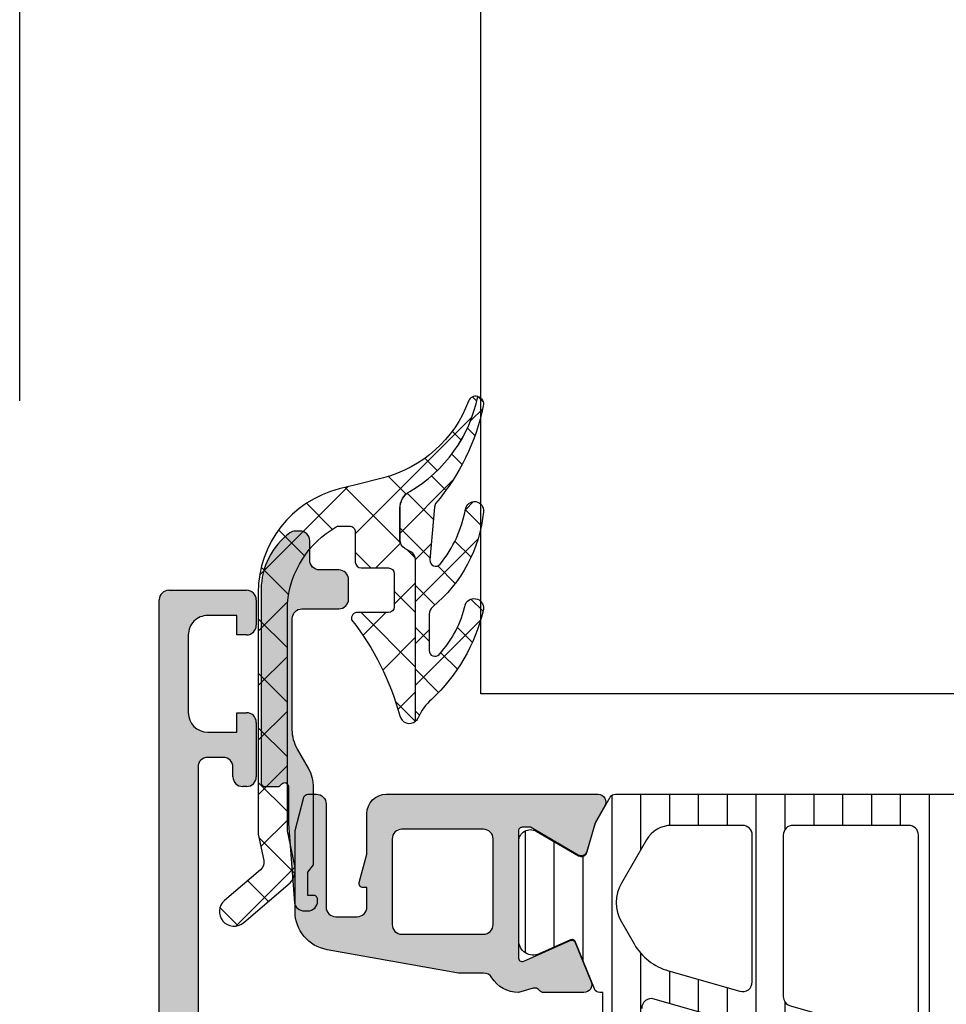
# Model space of a CAD drawing. Header units: millimetres. Extents: x 247761 to 294611, y 172579 to 236863.
# Tile 121 of 256: x 249726 to 249773, y 190115 to 190166. Entities that reach past the tile are written whole.
import ezdxf

# ---------------------------------------------------------------- set-up
doc = ezdxf.new("R2010")
doc.units = ezdxf.units.MM
doc.linetypes.add('ČÁRKOVANÁ', pattern=[19.049999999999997, 12.7, -6.35])
doc.layers.add('FASÁDA DETAILNÍ', color=4, linetype='Continuous')
doc.layers.add('NOVA', color=240, linetype='Continuous')

# ---------------------------------------------------------------- blocks, each defined once
blk = doc.blocks.new('A$C69D17D4D')
at = {"layer": 'FASÁDA DETAILNÍ'}
h = blk.add_hatch(dxfattribs=at)
h.set_pattern_fill('ANSI37', color=256, scale=0.625, angle=90, style=0)
h.set_pattern_definition([(135, (0, 0), (-1.403165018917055, -1.403165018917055), []), (225, (0, 0), (1.403165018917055, -1.403165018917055), [])])
edge = h.paths.add_edge_path()
edge.add_ellipse((-24900.19754156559, 16763.88684667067), major_axis=(-5.039467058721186, 0), ratio=1, start_angle=299.7917844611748, end_angle=355.0355387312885, ccw=False)
edge.add_ellipse((-24902.55234177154, 16767.99993115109), major_axis=(-0.3000000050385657, 0), ratio=1, start_angle=270.00069261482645, end_angle=299.79217298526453, ccw=False)
edge.add_line((-24902.55234539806, 16768.29993115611), (-24902.01806139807, 16768.29993415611))
edge.add_ellipse((-24902.01806016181, 16767.99993439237), major_axis=(-0.2999997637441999, 0), ratio=1, start_angle=179.9999548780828, end_angle=270.0002361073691, ccw=False)
edge.add_line((-24901.71806039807, 16767.99993415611), (-24901.71806039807, 16766.44993715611))
edge.add_ellipse((-24901.41804975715, 16766.44994479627), major_axis=(-0.3000106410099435, 0), ratio=1, start_angle=0.001459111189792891, end_angle=89.99567605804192)
edge.add_line((-24901.41807239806, 16766.14993415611), (-24900.01809039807, 16766.14992315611))
edge.add_ellipse((-24900.01809323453, 16765.84993331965), major_axis=(-0.2999898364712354, 0), ratio=1, start_angle=180.0003507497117, end_angle=269.9994582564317, ccw=False)
edge.add_line((-24899.71810339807, 16765.84993515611), (-24899.71810339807, 16764.14992315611))
edge.add_ellipse((-24900.01811353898, 16764.14993029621), major_axis=(-0.3000101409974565, 0), ratio=1, start_angle=90.00441943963, end_angle=179.9986363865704, ccw=False)
edge.add_line((-24900.01809039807, 16763.84992015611), (-24901.58192139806, 16763.84993115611))
edge.add_ellipse((-24901.6147784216, 16763.54877209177), major_axis=(-0.3029461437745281, 0), ratio=1, start_angle=-96.22645090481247, end_angle=13.48357731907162)
edge.add_ellipse((-24912.9307427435, 16754.84384896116), major_axis=(-14.0007663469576, 0), ratio=1, start_angle=195.3017322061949, end_angle=218.0756200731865, ccw=False)
edge.add_ellipse((-24898.93850496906, 16758.65056253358), major_axis=(-0.5004721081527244, 0), ratio=1, start_angle=12.91760852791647, end_angle=129.8066343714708)
edge.add_line((-24898.61810339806, 16758.26609515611), (-24898.61810339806, 16766.54937415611))
edge.add_ellipse((-24899.11810310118, 16766.54937362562), major_axis=(-0.4999997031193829, 0), ratio=1, start_angle=180.0000607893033, end_angle=240.0000196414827)
edge.add_line((-24898.86810339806, 16766.98238615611), (-24899.16810339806, 16767.15559215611))
edge.add_ellipse((-24898.91810369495, 16767.5886046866), major_axis=(-0.4999997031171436, 0), ratio=1, start_angle=6.0789720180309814e-05, end_angle=60.00001964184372, ccw=False)
edge.add_line((-24899.41810339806, 16767.58860415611), (-24899.41810339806, 16769.21795215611))
edge.add_ellipse((-24898.41810404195, 16769.21795293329), major_axis=(-0.9999993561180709, 0), ratio=1, start_angle=-59.94966113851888, end_angle=4.452882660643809e-05, ccw=False)
edge.add_ellipse((-24902.57443082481, 16776.40233364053), major_axis=(-7.3000234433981, 0), ratio=1, start_angle=120.0503545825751, end_angle=168.7144463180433)
edge.add_ellipse((-24895.51809381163, 16774.58710153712), major_axis=(-0.3999905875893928, 0), ratio=1, start_angle=255.147024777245, end_angle=339.4981705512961)
edge.add_ellipse((-24901.86719193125, 16776.96116848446), major_axis=(-6.378448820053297, 0), ratio=1, start_angle=104.45259778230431, end_angle=159.4981254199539, ccw=False)
edge.add_line((-24900.27526539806, 16770.78456915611), (-24901.68597239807, 16770.42098215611))
edge.add_line((-24901.68597239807, 16770.42098215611), (-24902.54867339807, 16770.21086915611))
edge.add_ellipse((-24901.21810836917, 16764.87424643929), major_axis=(-5.499995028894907, 0), ratio=1, start_angle=-76.0000450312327, end_angle=3.420221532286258e-05)
edge.add_line((-24906.71810339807, 16764.87424315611), (-24906.71810339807, 16752.45621515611))
edge.add_line((-24906.71810339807, 16752.45621515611), (-24906.43048439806, 16751.09315815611))
edge.add_ellipse((-24906.91971072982, 16750.98992554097), major_axis=(-0.4999993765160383, 0), ratio=1, start_angle=130.2837515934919, end_angle=191.9153007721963, ccw=False)
edge.add_line((-24906.59642439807, 16750.60850015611), (-24908.45303239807, 16749.03488915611))
edge.add_ellipse((-24907.96810289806, 16748.46275015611), major_axis=(-0.7499997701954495, 0), ratio=1, start_angle=-49.71629384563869, end_angle=130.2837061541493)
edge.add_line((-24907.48317339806, 16747.89061115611), (-24905.17152939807, 16749.84989715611))
edge.add_ellipse((-24905.81810156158, 16750.61274876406), major_axis=(-0.999999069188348, 0), ratio=1, start_angle=130.2836986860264, end_angle=191.9152478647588)
edge.add_line((-24904.83964839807, 16750.81921315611), (-24905.21810339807, 16752.61275015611))
edge.add_line((-24905.21810339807, 16752.61275015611), (-24905.21810339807, 16764.32295115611))
h = blk.add_hatch(dxfattribs=at)
h.set_pattern_fill('ANSI37', color=256, scale=0.48, angle=90, style=0)
h.set_pattern_definition([(135, (0, 0), (-1.077630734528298, -1.077630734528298), []), (225, (0, 0), (1.077630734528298, -1.077630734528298), [])])
edge = h.paths.add_edge_path()
edge.add_arc((-24897.41710413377, 16763.76104458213), 0.4999992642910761, 129.4073371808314, 179.9999342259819)
edge.add_line((-24897.91710339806, 16763.76104515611), (-24897.91710339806, 16761.89894815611))
edge.add_arc((-24897.61710320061, 16761.89894850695), 0.3000001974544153, 180.0000670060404, 317.3578430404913)
edge.add_arc((-24901.49089816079, 16765.46636322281), 5.566188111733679, 317.3577388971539, 347.8089673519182)
edge.add_arc((-24895.60682187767, 16764.08306927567), 0.4897187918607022, -17.01397229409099, 154.8827571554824, ccw=False)
edge.add_arc((-24903.94657973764, 16766.02896059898), 9.052420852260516, 312.7933211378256, 346.6565612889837, ccw=False)
edge.add_arc((-24895.75869951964, 16757.18478387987), 2.999999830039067, 132.7932868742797, 155.2450969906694)
edge.add_arc((-24898.93750560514, 16758.65056602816), 0.5004751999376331, 309.80643418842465, 335.2448242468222, ccw=False)
edge.add_line((-24898.61710339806, 16758.26609515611), (-24898.61710339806, 16766.54937415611))
edge.add_arc((-24899.11710310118, 16766.54937362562), 0.4999997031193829, 6.078930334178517e-05, 60.00001964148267)
edge.add_line((-24898.86710339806, 16766.98238615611), (-24899.16710339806, 16767.15559215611))
edge.add_arc((-24898.91710369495, 16767.5886046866), 0.4999997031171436, 180.0000607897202, 240.00001964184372, ccw=False)
edge.add_line((-24899.41710339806, 16767.58860415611), (-24899.41710339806, 16769.21795215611))
edge.add_arc((-24898.41710404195, 16769.21795293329), 0.9999993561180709, 120.05033886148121, 180.0000445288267, ccw=False)
edge.add_arc((-24902.5734308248, 16776.40233364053), 7.300023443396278, 300.0503545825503, 348.7144463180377)
edge.add_arc((-24895.51709376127, 16774.58710106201), 0.3999910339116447, -15.001276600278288, 75.14704919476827, ccw=False)
edge.add_arc((-24906.03659782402, 16776.71382153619), 11.13157184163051, 319.413038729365, 348.44234221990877, ccw=False)
edge.add_line((-24897.58306639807, 16769.47160515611), (-24897.64076739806, 16769.27938815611))
edge.add_line((-24897.64076739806, 16769.27938815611), (-24897.87860539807, 16766.56218115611))
edge.add_arc((-24897.57974812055, 16766.53602215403), 0.2999999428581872, 174.9976449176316, 320.9690488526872)
edge.add_arc((-24902.25997422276, 16770.33019419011), 6.324969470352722, 320.9689666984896, 349.5200292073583)
edge.add_arc((-24895.58213839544, 16769.10131685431), 0.4650353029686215, -7.528137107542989, 170.2920262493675, ccw=False)
edge.add_arc((-24902.33847073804, 16769.75081567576), 7.252239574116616, 309.4075108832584, 354.37832838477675, ccw=False)
h = blk.add_hatch(color=256, dxfattribs=at)
edge = h.paths.add_edge_path()
edge.add_line((-24904.16410339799, 16750.49993115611), (-24903.86410339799, 16750.87313615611))
edge.add_line((-24903.86410339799, 16750.87313615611), (-24903.86410339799, 16754.84634115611))
edge.add_ellipse((-24905.86411060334, 16754.84633955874), major_axis=(-2.000007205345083, 0), ratio=1, start_angle=180.0000457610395, end_angle=209.9999336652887)
edge.add_line((-24904.13205239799, 16755.84634115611), (-24904.69615439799, 16756.82339315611))
edge.add_ellipse((-24902.96409619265, 16757.82339475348), major_axis=(-2.000007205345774, 0), ratio=1, start_angle=4.576103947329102e-05, end_angle=29.999933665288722, ccw=False)
edge.add_line((-24904.96410339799, 16757.82339315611), (-24904.96410339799, 16763.54322715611))
edge.add_ellipse((-24904.46410377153, 16763.54322752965), major_axis=(-0.4999996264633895, 0), ratio=1, start_angle=-90.00004280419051, end_angle=4.280419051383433e-05, ccw=False)
edge.add_line((-24904.46410339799, 16764.04322715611), (-24902.56410339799, 16764.04322715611))
edge.add_ellipse((-24902.5638454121, 16764.54296917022), major_axis=(-0.4997420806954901, 0), ratio=1, start_angle=89.97042173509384, end_angle=180.0295782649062)
edge.add_line((-24902.06410339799, 16764.54322715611), (-24902.06410339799, 16765.54322715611))
edge.add_ellipse((-24902.5638454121, 16765.54348514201), major_axis=(-0.4997420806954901, 0), ratio=1, start_angle=179.9704217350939, end_angle=270.0295782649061)
edge.add_line((-24902.56410339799, 16766.04322715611), (-24903.56410339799, 16766.04322715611))
edge.add_ellipse((-24903.56436394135, 16766.54296661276), major_axis=(-0.4997395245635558, 0), ratio=1, start_angle=-0.029871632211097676, end_angle=90.02987163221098, ccw=False)
edge.add_line((-24904.06410339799, 16766.54322715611), (-24904.06410339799, 16767.54322715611))
edge.add_ellipse((-24904.56385152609, 16767.543481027), major_axis=(-0.49974819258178, 0), ratio=1, start_angle=179.9708938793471, end_angle=270.0288769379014)
edge.add_line((-24904.56410339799, 16768.04322915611), (-24904.79713439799, 16768.04322915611))
edge.add_ellipse((-24904.79713487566, 16767.54322994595), major_axis=(-0.4999992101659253, 0), ratio=1, start_angle=269.9999452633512, end_angle=306.2493130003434)
edge.add_ellipse((-24902.96409697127, 16765.0432265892), major_axis=(-3.600006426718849, 0), ratio=1, start_angle=306.249386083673, end_angle=359.9999591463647)
edge.add_line((-24906.56410339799, 16765.04322915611), (-24906.56410339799, 16755.09993115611))
edge.add_ellipse((-24906.36410354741, 16755.0999310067), major_axis=(-0.1999998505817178, 0), ratio=1, start_angle=-4.280335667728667e-05, end_angle=90.00004280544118)
edge.add_line((-24906.36410339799, 16754.89993115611), (-24905.64688239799, 16754.89993115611))
edge.add_line((-24905.64688239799, 16754.89993115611), (-24905.50598339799, 16755.04089215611))
edge.add_ellipse((-24905.36410345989, 16754.89993078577), major_axis=(-0.2000000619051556, 0), ratio=1, start_angle=180.000106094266, end_angle=315.18607561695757, ccw=False)
edge.add_line((-24905.16410339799, 16754.89993115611), (-24905.16410339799, 16753.00036215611))
edge.add_line((-24905.16410339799, 16753.00036215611), (-24904.84978539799, 16748.92171415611))
edge.add_ellipse((-24904.35594075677, 16748.99993166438), major_axis=(-0.5000005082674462, 0), ratio=1, start_angle=9.000022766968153, end_angle=89.99992652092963)
edge.add_line((-24904.35594139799, 16748.49993115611), (-24904.16410339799, 16748.49993115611))
edge.add_ellipse((-24904.16410302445, 16748.99993078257), major_axis=(-0.4999996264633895, 0), ratio=1, start_angle=89.99995719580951, end_angle=180.0000428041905)
edge.add_line((-24903.66410339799, 16748.99993115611), (-24903.66410339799, 16749.09993115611))
edge.add_ellipse((-24903.86410324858, 16749.09993130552), major_axis=(-0.1999998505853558, 0), ratio=1, start_angle=179.9999571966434, end_angle=270.0000428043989)
edge.add_line((-24903.86410339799, 16749.29993115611), (-24904.16410339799, 16749.29993115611))
edge.add_line((-24904.16410339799, 16749.29993115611), (-24904.16410339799, 16750.49993115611))
h = blk.add_hatch(color=256, dxfattribs=at)
edge = h.paths.add_edge_path()
edge.add_arc((-24911.31803591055, 16764.49986385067), 0.5000674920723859, 90.00773245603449, 179.9922675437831, ccw=False)
edge.add_line((-24911.31810339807, 16764.99993133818), (-24907.31810339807, 16764.99993133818))
edge.add_arc((-24907.31817088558, 16764.49986385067), 0.5000674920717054, 360.0077324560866, 449.99226754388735, ccw=False)
edge.add_line((-24906.81810339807, 16764.49993133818), (-24906.81810339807, 16763.19988251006))
edge.add_arc((-24907.31814029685, 16763.19991940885), 0.5000369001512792, 270.0042279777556, 359.99577202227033, ccw=False)
edge.add_line((-24907.31810339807, 16762.69988251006), (-24907.81810339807, 16762.69988251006))
edge.add_line((-24907.81810339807, 16762.69988251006), (-24907.81810339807, 16763.69988251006))
edge.add_line((-24907.81810339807, 16763.69988251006), (-24909.31810339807, 16763.69988251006))
edge.add_arc((-24909.31814037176, 16762.69991948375), 0.9999630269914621, 449.9978814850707, 540.0021185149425)
edge.add_line((-24910.31810339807, 16762.69988251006), (-24910.31810339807, 16758.69988251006))
edge.add_arc((-24909.31802652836, 16758.69995937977), 1.000076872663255, 180.0044039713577, 269.9955960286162)
edge.add_line((-24909.31810339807, 16757.69988251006), (-24907.81810339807, 16757.69988251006))
edge.add_line((-24907.81810339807, 16757.69988251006), (-24907.81810339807, 16758.69988251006))
edge.add_line((-24907.81810339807, 16758.69988251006), (-24907.31810339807, 16758.69988251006))
edge.add_arc((-24907.31804592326, 16758.19993998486), 0.4999425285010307, -0.006586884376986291, 90.0065868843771, ccw=False)
edge.add_line((-24906.81810339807, 16758.19988251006), (-24906.81810339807, 16755.39989471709))
edge.add_arc((-24907.31810339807, 16755.39989471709), 0.5000000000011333, 270.0000000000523, 360.0000000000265, ccw=False)
edge.add_line((-24907.31810339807, 16754.89989471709), (-24907.51810339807, 16754.89989471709))
edge.add_arc((-24907.51810339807, 16755.39989471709), 0.5000000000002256, 179.9999999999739, 269.99999999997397, ccw=False)
edge.add_line((-24908.01810339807, 16755.39989471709), (-24908.01810339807, 16755.89989471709))
edge.add_arc((-24908.51813849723, 16755.89985961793), 0.500035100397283, 360.0040217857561, 449.9959782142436)
edge.add_line((-24908.51810339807, 16756.39989471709), (-24909.31810644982, 16756.39989471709))
edge.add_arc((-24909.31808988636, 16755.89987815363), 0.5000165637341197, 90.00189796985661, 179.9981020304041)
edge.add_line((-24909.81810644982, 16755.89989471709), (-24909.81810644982, 16724.59990082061))
edge.add_line((-24909.81810644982, 16724.59990082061), (-24909.38570981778, 16718.56144319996))
edge.add_arc((-24908.38649013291, 16718.5998992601), 0.9999594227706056, 182.2040028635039, 269.9999999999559)
edge.add_line((-24908.38649013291, 16717.59993983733), (-24901.71803792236, 16717.59993983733))
edge.add_arc((-24901.71803792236, 16718.09993983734), 0.5000000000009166, 270.0000000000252, 359.9999999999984)
edge.add_line((-24901.21803792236, 16718.09993983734), (-24901.21803792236, 16718.99993983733))
edge.add_arc((-24900.71803792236, 16718.99993983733), 0.5000000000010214, 90.00000000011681, 180.0000000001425, ccw=False)
edge.add_line((-24900.71803792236, 16719.49993983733), (-24899.31803639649, 16719.49993983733))
edge.add_arc((-24899.05051580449, 16719.57877628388), 0.278895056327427, 196.4198764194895, 271.1645893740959)
edge.add_line((-24899.04484739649, 16719.29993883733), (-24898.59125339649, 16719.29993883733))
edge.add_arc((-24898.58559273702, 16719.57880693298), 0.2789255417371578, 268.8371299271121, 343.5754054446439)
edge.add_line((-24898.31804939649, 16719.49993983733), (-24896.43803839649, 16719.49993983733))
edge.add_arc((-24896.43803839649, 16719.19993983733), 0.3000000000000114, 360.00000000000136, 450, ccw=False)
edge.add_line((-24896.13803839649, 16719.19993983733), (-24896.13803839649, 16718.21996551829))
edge.add_arc((-24896.43803839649, 16718.21996551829), 0.2999999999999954, 270.0000000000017, 360.00000000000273, ccw=False)
edge.add_line((-24896.43803839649, 16717.91996551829), (-24899.19803639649, 16717.91996551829))
edge.add_arc((-24899.19803639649, 16717.79996551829), 0.1200000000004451, 449.9999999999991, 540)
edge.add_line((-24899.31803639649, 16717.79996551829), (-24899.31803639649, 16713.49993983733))
edge.add_arc((-24898.81803639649, 16713.49993983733), 0.5000000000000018, 179.9999999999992, 269.9999999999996)
edge.add_line((-24898.81803639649, 16712.99993983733), (-24898.11803639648, 16712.99993983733))
edge.add_line((-24898.11803639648, 16712.99993983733), (-24895.72521607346, 16714.38143529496))
edge.add_arc((-24895.65615618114, 16714.26182005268), 0.1381197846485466, -1.0322764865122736e-10, 119.9999999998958, ccw=False)
edge.add_line((-24895.51803639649, 16714.26182005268), (-24895.51803639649, 16710.49993983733))
edge.add_arc((-24893.51803639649, 16710.49993983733), 1.999999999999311, 180.0000000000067, 270.0000000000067)
edge.add_line((-24893.51803639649, 16708.49993983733), (-24892.95004101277, 16708.49993983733))
edge.add_arc((-24892.95004101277, 16707.99993983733), 0.5000000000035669, 415.52092823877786, 449.99999999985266, ccw=False)
edge.add_arc((-24895.49751429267, 16704.290441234), 4.999999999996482, 365.34922800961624, 415.5209282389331, ccw=False)
edge.add_arc((-24890.65616305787, 16704.73805962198), 0.1381197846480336, 240.0000000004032, 367.70243749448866, ccw=False)
edge.add_line((-24890.72522295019, 16704.61844437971), (-24893.11804327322, 16705.99993983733))
edge.add_line((-24893.11804327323, 16705.99993983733), (-24893.81804327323, 16705.99993983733))
edge.add_arc((-24893.81804327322, 16705.49993983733), 0.5, 450, 540)
edge.add_line((-24894.31804327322, 16705.49993983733), (-24894.31804327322, 16701.19991415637))
edge.add_arc((-24894.19804327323, 16701.19991415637), 0.1199999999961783, 180, 269.9999999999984)
edge.add_line((-24894.19804327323, 16701.07991415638), (-24891.43804527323, 16701.07991415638))
edge.add_arc((-24891.43804527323, 16700.77991415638), 0.2999999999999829, 0, 90.00000000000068, ccw=False)
edge.add_line((-24891.13804527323, 16700.77991415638), (-24891.13804527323, 16699.79993983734))
edge.add_arc((-24891.43804527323, 16699.79993983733), 0.300000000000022, 270.00000000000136, 360, ccw=False)
edge.add_line((-24891.43804527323, 16699.49993983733), (-24893.31805627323, 16699.49993983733))
edge.add_arc((-24893.58559961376, 16699.42107274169), 0.2789255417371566, 376.4245945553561, 451.1628700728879)
edge.add_line((-24893.59126027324, 16699.69994083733), (-24894.04485427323, 16699.69994083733))
edge.add_arc((-24894.05052268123, 16699.42110339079), 0.2788950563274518, 448.8354106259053, 523.5801235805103)
edge.add_line((-24894.31804327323, 16699.49993983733), (-24897.31810175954, 16699.49993983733))
edge.add_line((-24897.31810175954, 16699.49993983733), (-24898.0182046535, 16700.20001220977))
edge.add_line((-24898.0182046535, 16700.20001220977), (-24898.0182046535, 16700.80001831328))
edge.add_line((-24898.0182046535, 16700.80001831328), (-24896.41819854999, 16700.80001831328))
edge.add_arc((-24896.41820799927, 16701.30002776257), 0.5000094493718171, 270.0010827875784, 359.9989172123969)
edge.add_line((-24895.91819854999, 16701.30001831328), (-24895.91819854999, 16701.69544639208))
edge.add_arc((-24896.41819854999, 16701.69544639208), 0.5000000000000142, 360.0000000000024, 375.0000000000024)
edge.add_line((-24895.93523563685, 16701.82485591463), (-24896.31944443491, 16703.25874266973))
edge.add_arc((-24897.2853702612, 16702.99992362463), 1.000000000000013, 375.0000000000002, 450.0000000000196)
edge.add_line((-24897.2853702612, 16703.99992362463), (-24903.01819244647, 16703.99992362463))
edge.add_line((-24903.01819244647, 16703.99992362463), (-24903.01819244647, 16700.80001831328))
edge.add_line((-24903.01819244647, 16700.80001831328), (-24902.21820465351, 16700.80001831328))
edge.add_line((-24902.21820465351, 16700.80001831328), (-24902.21820465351, 16700.20001220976))
edge.add_line((-24902.21820465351, 16700.20001220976), (-24903.43063751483, 16699.50003052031))
edge.add_line((-24903.43063751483, 16699.50003052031), (-24904.51819244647, 16699.50003052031))
edge.add_line((-24904.51819244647, 16699.50003052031), (-24904.51819244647, 16714.49993983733))
edge.add_arc((-24905.01819244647, 16714.49993983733), 0.5000000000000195, 359.9999999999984, 450.0000000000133)
edge.add_line((-24905.01819244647, 16714.99993983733), (-24910.81810339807, 16714.99993983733))
edge.add_arc((-24910.81810339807, 16715.99993983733), 1, 180, 270.00000000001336, ccw=False)
edge.add_line((-24911.81810339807, 16715.99993983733), (-24911.81810339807, 16764.49993133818))
edge = h.paths.add_edge_path(flags=16)
edge.add_line((-24902.21820465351, 16705.59992362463), (-24897.8182046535, 16705.59992362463))
edge.add_arc((-24897.81820465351, 16706.09992362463), 0.5000000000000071, 270.0000000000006, 359.9999999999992)
edge.add_line((-24897.31820465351, 16706.09992362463), (-24897.31820465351, 16710.49992362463))
edge.add_arc((-24897.8182046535, 16710.49992362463), 0.4999999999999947, 359.9999999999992, 450.0000000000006)
edge.add_line((-24897.8182046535, 16710.99992362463), (-24902.21820465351, 16710.99992362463))
edge.add_arc((-24902.21820465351, 16710.49992362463), 0.5, 450, 540)
edge.add_line((-24902.71820465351, 16710.49992362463), (-24902.71820465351, 16706.09992362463))
edge.add_arc((-24902.21820465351, 16706.09992362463), 0.4999999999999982, 180, 270.0000000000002)
h = blk.add_hatch(color=256, dxfattribs=at)
edge = h.paths.add_edge_path(flags=16)
edge.add_line((-24899.32188839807, 16747.30007515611), (-24895.12213839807, 16747.30007515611))
edge.add_ellipse((-24895.12213802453, 16747.80007478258), major_axis=(-0.4999996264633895, 0), ratio=1, start_angle=89.99995719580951, end_angle=180.0000428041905)
edge.add_line((-24894.62213839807, 16747.80007515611), (-24894.62213839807, 16752.20009915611))
edge.add_ellipse((-24895.12213802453, 16752.20009952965), major_axis=(-0.4999996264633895, 0), ratio=1, start_angle=179.9999571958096, end_angle=270.0000428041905)
edge.add_line((-24895.12213839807, 16752.70009915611), (-24899.32188739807, 16752.70009915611))
edge.add_ellipse((-24899.32188691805, 16752.20009867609), major_axis=(-0.5000004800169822, 0), ratio=1, start_angle=270.0000550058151, end_angle=359.9999449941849)
edge.add_line((-24899.82188739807, 16752.20009915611), (-24899.82188839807, 16747.80007515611))
edge.add_ellipse((-24899.3218887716, 16747.80007478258), major_axis=(-0.4999996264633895, 0), ratio=1, start_angle=-4.280419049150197e-05, end_angle=90.00004280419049)
edge = h.paths.add_edge_path()
edge.add_line((-24896.40848439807, 16745.30169415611), (-24903.17148439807, 16746.50145415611))
edge.add_arc((-24902.82214002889, 16748.47070578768), 1.999998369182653, 179.9999607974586, 259.9404098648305, ccw=False)
edge.add_line((-24904.82213839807, 16748.47070715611), (-24904.82213839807, 16752.63568015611))
edge.add_line((-24904.82213839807, 16752.63568015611), (-24904.36185739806, 16754.35346915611))
edge.add_arc((-24904.16867234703, 16754.30170523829), 0.1999999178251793, 90.00001461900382, 164.9999614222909, ccw=False)
edge.add_line((-24904.16867239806, 16754.50170515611), (-24903.72213839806, 16754.50170515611))
edge.add_arc((-24903.72213802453, 16754.00170552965), 0.4999996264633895, -4.280419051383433e-05, 90.00004280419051, ccw=False)
edge.add_line((-24903.22213839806, 16754.00170515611), (-24903.22213839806, 16748.70170515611))
edge.add_arc((-24902.7221387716, 16748.70170478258), 0.4999996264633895, 179.9999571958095, 270.0000428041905)
edge.add_line((-24902.72213839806, 16748.20170515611), (-24901.62188839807, 16748.20170515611))
edge.add_arc((-24901.62188887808, 16748.70170563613), 0.5000004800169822, 270.0000550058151, 359.9999449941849)
edge.add_line((-24901.12188839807, 16748.70170515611), (-24901.12188839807, 16749.70170515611))
edge.add_line((-24901.12188839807, 16749.70170515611), (-24901.32188839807, 16749.70170515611))
edge.add_arc((-24901.32188810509, 16749.90170529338), 0.2000001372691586, 164.9999946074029, 269.99991606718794, ccw=False)
edge.add_line((-24901.51507339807, 16749.95346915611), (-24901.12188739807, 16751.42085715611))
edge.add_line((-24901.12188739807, 16751.42085715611), (-24901.12188739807, 16753.50170515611))
edge.add_arc((-24900.12188643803, 16753.50170419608), 1.000000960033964, 90.00005500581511, 179.9999449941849, ccw=False)
edge.add_line((-24900.12188739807, 16754.50170515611), (-24889.22238539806, 16754.50170515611))
edge.add_arc((-24889.22238514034, 16754.10170482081), 0.400000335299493, -29.999916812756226, 90.00003691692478, ccw=False)
edge.add_line((-24888.87597439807, 16753.90170515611), (-24889.37414039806, 16753.03885715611))
edge.add_line((-24889.37414039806, 16753.03885715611), (-24889.80201039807, 16751.54669615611))
edge.add_arc((-24890.0903891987, 16751.62938753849), 0.3000003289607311, 239.8207587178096, 343.9999831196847, ccw=False)
edge.add_line((-24890.24120139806, 16751.37005015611), (-24892.70681239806, 16752.80178515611))
edge.add_line((-24892.70681239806, 16752.80178515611), (-24893.12723139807, 16752.80178515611))
edge.add_arc((-24893.13072390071, 16752.61021687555), 0.1916001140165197, 88.95554997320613, 182.5222218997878)
edge.add_line((-24893.32213839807, 16752.60178515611), (-24893.32213839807, 16746.11234615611))
edge.add_arc((-24893.12297186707, 16746.09410840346), 0.1999998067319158, 174.7679954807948, 294.1409481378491)
edge.add_line((-24893.04117539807, 16745.91160015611), (-24890.65749039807, 16746.97992115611))
edge.add_arc((-24890.57569364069, 16746.79741255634), 0.2000002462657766, 21.973797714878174, 114.14098223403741, ccw=False)
edge.add_line((-24890.39022239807, 16746.87224915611), (-24889.57386239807, 16744.84902115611))
edge.add_arc((-24889.94480427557, 16744.69934805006), 0.3999998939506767, -90.00001754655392, 21.97381787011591, ccw=False)
edge.add_line((-24889.94480439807, 16744.29934815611), (-24892.00895139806, 16744.29934715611))
edge.add_arc((-24892.00895226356, 16744.59934679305), 0.2999996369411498, 217.9049134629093, 270.00016529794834, ccw=False)
edge.add_arc((-24892.4823718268, 16744.23073624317), 0.300000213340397, 37.90465250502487, 105.9998620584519)
edge.add_line((-24892.56506239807, 16744.51911515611), (-24893.32295139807, 16744.30179315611))
edge.add_arc((-24893.32295183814, 16745.90179220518), 1.599999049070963, 211.5923944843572, 270.0000157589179, ccw=False)
edge.add_arc((-24895.11172388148, 16744.80166018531), 0.4999999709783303, 31.59233596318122, 89.99845491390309)
edge.add_line((-24895.11171039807, 16745.30166015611), (-24896.40848439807, 16745.30169415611))
h = blk.add_hatch(dxfattribs=at)
h.set_pattern_fill('ANSI31', color=256, scale=0.468, angle=45, style=0)
h.set_pattern_definition([(90, (0, 0), (-1.4859, 3.33066907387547e-16), [])])
edge = h.paths.add_edge_path(flags=16)
edge.add_line((-24886.72962539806, 16752.15183115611), (-24888.01298739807, 16749.92912115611))
edge.add_ellipse((-24886.28126243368, 16748.92924877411), major_axis=(-1.999654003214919, 0), ratio=1, start_angle=-30.00150144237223, end_angle=29.99995422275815)
edge.add_line((-24888.01301439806, 16747.92942315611), (-24887.36088639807, 16746.79990515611))
edge.add_ellipse((-24884.76280619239, 16748.29990828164), major_axis=(-3.000005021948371, 0), ratio=1, start_angle=30.00001355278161, end_angle=73.99994528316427)
edge.add_line((-24885.58972239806, 16745.41611915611), (-24881.91870039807, 16744.36347115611))
edge.add_ellipse((-24881.78088160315, 16744.84410218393), major_axis=(-0.5000002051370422, 0), ratio=1, start_angle=73.99999279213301, end_angle=180.000798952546)
edge.add_line((-24881.28088139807, 16744.84410915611), (-24881.28099139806, 16752.40186215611))
edge.add_ellipse((-24881.78099123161, 16752.40185232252), major_axis=(-0.4999998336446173, 0), ratio=1, start_angle=180.0011268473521, end_angle=270.0008212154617)
edge.add_line((-24881.78099839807, 16752.90185215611), (-24885.43064739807, 16752.90179615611))
edge.add_ellipse((-24885.43060793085, 16751.40179690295), major_axis=(-1.499999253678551, 0), ratio=1, start_angle=270.0015075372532, end_angle=329.9984727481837)
edge = h.paths.add_edge_path(flags=16)
edge.add_line((-24879.68098939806, 16752.40188015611), (-24879.68086239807, 16744.09855015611))
edge.add_ellipse((-24879.18086211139, 16744.09855841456), major_axis=(-0.5000002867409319, 0), ratio=1, start_angle=0.000946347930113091, end_angle=74.00005606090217)
edge.add_line((-24879.31868039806, 16743.61792715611), (-24873.36591839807, 16741.91100015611))
edge.add_ellipse((-24873.2280993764, 16742.39163088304), major_axis=(-0.4999999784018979, 0), ratio=1, start_angle=73.99995831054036, end_angle=180.0009480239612)
edge.add_line((-24872.72809939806, 16742.39163915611), (-24872.72826939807, 16752.40199315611))
edge.add_ellipse((-24873.22826958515, 16752.40198096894), major_axis=(-0.5000001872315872, 0), ratio=1, start_angle=180.0013965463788, end_angle=270.0008952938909)
edge.add_line((-24873.22827739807, 16752.90198115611), (-24879.18099739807, 16752.90189115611))
edge.add_ellipse((-24879.18098912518, 16752.40189088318), major_axis=(-0.5000002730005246, 0), ratio=1, start_angle=-89.99905199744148, end_angle=0.001229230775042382)
edge = h.paths.add_edge_path(flags=16)
edge.add_line((-24865.36396539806, 16741.85284415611), (-24863.53007639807, 16745.02923415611))
edge.add_ellipse((-24866.12815614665, 16746.52923401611), major_axis=(-3.000002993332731, 0), ratio=1, start_angle=150.000036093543, end_angle=210.0014917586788)
edge.add_line((-24863.53011639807, 16748.02930315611), (-24865.91061139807, 16752.15218615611))
edge.add_ellipse((-24867.20962967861, 16751.40215049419), major_axis=(-1.500000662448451, 0), ratio=1, start_angle=210.001558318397, end_angle=270.0015171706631)
edge.add_line((-24867.20966939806, 16752.90215115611), (-24870.62828339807, 16752.90206015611))
edge.add_ellipse((-24870.62826991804, 16752.40206067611), major_axis=(-0.4999994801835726, 0), ratio=1, start_angle=-89.99845530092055, end_angle=0.001434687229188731)
edge.add_line((-24871.12826939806, 16752.40204815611), (-24871.12808839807, 16742.10273315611))
edge.add_ellipse((-24870.12808805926, 16742.10275149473), major_axis=(-1.000000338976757, 0), ratio=1, start_angle=0.001050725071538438, end_angle=90.0015275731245)
edge.add_line((-24870.12806139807, 16741.10275115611), (-24866.66296339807, 16741.10284415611))
edge.add_ellipse((-24866.66300358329, 16742.60284429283), major_axis=(-1.500000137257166, 0), ratio=1, start_angle=90.00153496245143, end_angle=149.9999969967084)
edge = h.paths.add_edge_path()
edge.add_line((-24863.51615939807, 16739.50297615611), (-24870.06922239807, 16739.50275415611))
edge.add_arc((-24870.06938925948, 16744.50275185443), 4.999997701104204, 253.999976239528, 270.00191209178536, ccw=False)
edge.add_line((-24871.44757739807, 16739.69644615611), (-24886.33399539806, 16743.96505715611))
edge.add_arc((-24886.47181391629, 16743.48442680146), 0.4999994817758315, 74.00000200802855, 180.0000739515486)
edge.add_line((-24886.97181339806, 16743.48442615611), (-24886.97181339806, 16739.60105215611))
edge.add_arc((-24887.97181339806, 16739.60103215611), 1.0000000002, -179.9988540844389, 0.0011459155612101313, ccw=False)
edge.add_line((-24888.97181339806, 16739.60101215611), (-24888.97200139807, 16744.29934815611))
edge.add_line((-24888.97200139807, 16744.29934815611), (-24889.12805339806, 16744.29934815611))
edge.add_arc((-24889.128053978, 16744.59934814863), 0.2999999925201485, 201.9738458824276, 270.0001107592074, ccw=False)
edge.add_line((-24889.40626039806, 16744.48709315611), (-24890.37944739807, 16746.89899515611))
edge.add_arc((-24890.56491864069, 16746.82415855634), 0.2000002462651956, 21.97379771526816, 114.1409822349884)
edge.add_line((-24890.64671539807, 16747.00666715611), (-24892.24540039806, 16746.29016715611))
edge.add_arc((-24892.55213866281, 16746.97457291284), 0.7499997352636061, 179.999981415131, 294.1410584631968, ccw=False)
edge.add_line((-24893.30213839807, 16746.97457315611), (-24893.30213839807, 16752.08212215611))
edge.add_arc((-24892.70213856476, 16752.08212202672), 0.5999998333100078, 59.85707513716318, 179.9999876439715, ccw=False)
edge.add_line((-24892.40084339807, 16752.60098715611), (-24890.22888639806, 16751.33977115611))
edge.add_arc((-24890.07823812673, 16751.59920380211), 0.3000003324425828, 239.8569693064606, 343.9999309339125)
edge.add_line((-24889.78985939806, 16751.51651215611), (-24889.35559239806, 16753.03098415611))
edge.add_line((-24889.35559239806, 16753.03098415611), (-24888.59304439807, 16754.35175615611))
edge.add_arc((-24888.33323725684, 16754.20175541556), 0.2999999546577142, 87.53669521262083, 149.9998316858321, ccw=False)
edge.add_line((-24888.32034339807, 16754.50147815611), (-24864.33068939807, 16754.50147815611))
edge.add_arc((-24864.31073472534, 16754.20214243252), 0.3000001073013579, 30.000147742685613, 93.81387623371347, ccw=False)
edge.add_line((-24864.05092739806, 16754.35214315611), (-24863.28835939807, 16753.03133715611))
edge.add_line((-24863.28835939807, 16753.03133715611), (-24862.85409239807, 16751.51686615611))
edge.add_arc((-24862.56571327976, 16751.59955730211), 0.3000005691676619, 195.9999567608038, 300.1429183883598)
edge.add_line((-24862.41506539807, 16751.34012415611), (-24860.24310939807, 16752.60134015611))
edge.add_arc((-24859.94181373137, 16752.08247473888), 0.6000003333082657, 3.984309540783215e-05, 120.1429523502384, ccw=False)
edge.add_line((-24859.34181339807, 16752.08247515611), (-24859.34181339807, 16742.17887515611))
edge.add_arc((-24860.09181345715, 16742.17887441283), 0.75000005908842, -114.14102026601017, 5.6782335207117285e-05, ccw=False)
edge.add_line((-24860.39855139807, 16741.49446815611), (-24861.99723639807, 16742.21096815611))
edge.add_arc((-24862.07903315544, 16742.02845955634), 0.2000002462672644, 65.85901776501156, 158.0262022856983)
edge.add_line((-24862.26450439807, 16742.10329615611), (-24863.23796339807, 16739.69072115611))
edge.add_arc((-24863.51616925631, 16739.80297531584), 0.2999991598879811, 270.0018827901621, 338.0262614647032, ccw=False)
for p, q in [((-24911.31810339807, 16764.99993133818), (-24907.31810339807, 16764.99993133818)), ((-24911.81810339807, 16715.99993983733), (-24911.81810339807, 16764.49993133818)), ((-24906.81810339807, 16764.49993133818), (-24906.81810339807, 16763.19988251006)), ((-24907.81810339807, 16763.69988251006), (-24909.31810339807, 16763.69988251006)), ((-24907.81810339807, 16762.69988251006), (-24907.81810339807, 16763.69988251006)), ((-24910.31810339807, 16762.69988251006), (-24910.31810339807, 16758.69988251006)), ((-24907.31810339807, 16762.69988251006), (-24907.81810339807, 16762.69988251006)), ((-24907.81810339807, 16757.69988251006), (-24907.81810339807, 16758.69988251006)), ((-24907.81810339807, 16758.69988251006), (-24907.31810339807, 16758.69988251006)), ((-24906.81810339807, 16758.19988251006), (-24906.81810339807, 16755.39989471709)), ((-24909.31810339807, 16757.69988251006), (-24907.81810339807, 16757.69988251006)), ((-24908.51810339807, 16756.39989471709), (-24909.31810644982, 16756.39989471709)), ((-24909.81810644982, 16755.89989471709), (-24909.81810644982, 16724.59990082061)), ((-24908.01810339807, 16755.39989471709), (-24908.01810339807, 16755.89989471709)), ((-24907.31810339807, 16754.89989471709), (-24907.51810339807, 16754.89989471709))]:
    blk.add_line(p, q, dxfattribs=at)
at = {"layer": 'FASÁDA DETAILNÍ', "linetype": 'ČÁRKOVANÁ', "ltscale": 5}
blk.add_lwpolyline([(1650.999978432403, 1249.00002156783), (-24919.00002156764, 1249.000021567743), (-24919.00002156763, 24919.00002156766), (1650.999978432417, 24919.00002156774)], close=True, dxfattribs=at)
at = {"layer": 'FASÁDA DETAILNÍ'}
blk.add_lwpolyline([(-24895.25401524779, 16840.64530968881), (-24895.25401524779, 17228.33608654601), (-24851.25401524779, 17228.33608654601), (-24851.25401524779, 16840.64530968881), (-24851.25401524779, 16759.67443086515), (-24895.25401524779, 16759.67443086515)], close=True, dxfattribs=at)
at = {"layer": 'FASÁDA DETAILNÍ', "extrusion": (0, 0, -1)}
for points in [[(24905.21810339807, 16764.32295115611, 0.245826), (24902.70139839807, 16768.26028115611, 0.130727), (24902.55234539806, 16768.29993115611), (24902.01806139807, 16768.29993415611), (24902.01806139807, 16768.29993415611, 0.414215), (24901.71806039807, 16767.99993415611), (24901.71806039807, 16766.44993715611), (24901.71806039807, 16766.44993715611, -0.414184), (24901.41807239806, 16766.14993415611), (24900.01809039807, 16766.14992315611), (24900.01809039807, 16766.14992315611, 0.414209), (24899.71810339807, 16765.84993515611), (24899.71810339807, 16764.14992315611), (24899.71810339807, 16764.14992315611, 0.414184), (24900.01809039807, 16763.84992015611), (24901.58192139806, 16763.84993115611), (24901.58192139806, 16763.84993115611, -0.51896), (24901.90937439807, 16763.47813515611, 0.0996982), (24899.42631139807, 16758.53868215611, -0.559391), (24898.61810339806, 16758.26609515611), (24898.61810339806, 16766.54937415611), (24898.61810339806, 16766.54937415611, -0.267949), (24898.86810339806, 16766.98238615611), (24899.16810339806, 16767.15559215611), (24899.16810339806, 16767.15559215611, 0.267949), (24899.41810339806, 16767.58860415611), (24899.41810339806, 16769.21795215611), (24899.41810339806, 16769.21795215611, 0.267714), (24898.91886439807, 16770.08353815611, -0.215587), (24895.41556039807, 16774.97372715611, -0.385623), (24895.89274939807, 16774.72719315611, 0.244909), (24900.27526539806, 16770.78456915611), (24901.68597239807, 16770.42098215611), (24902.54867339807, 16770.21086915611), (24902.54867339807, 16770.21086915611, -0.344328), (24906.71810339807, 16764.87424315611), (24906.71810339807, 16752.45621515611), (24906.43048439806, 16751.09315815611), (24906.43048439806, 16751.09315815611, 0.275594), (24906.59642439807, 16750.60850015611), (24908.45303239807, 16749.03488915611), (24908.45303239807, 16749.03488915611, -1), (24907.48317339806, 16747.89061115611), (24905.17152939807, 16749.84989715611), (24905.17152939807, 16749.84989715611, -0.275594), (24904.83964839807, 16750.81921315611), (24905.21810339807, 16752.61275015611), (24905.21810339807, 16764.32295115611)], [(24904.16410339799, 16750.49993115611), (24903.86410339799, 16750.87313615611), (24903.86410339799, 16754.84634115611), (24903.86410339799, 16754.84634115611, -0.131652), (24904.13205239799, 16755.84634115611), (24904.69615439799, 16756.82339315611), (24904.69615439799, 16756.82339315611, 0.131652), (24904.96410339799, 16757.82339315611), (24904.96410339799, 16763.54322715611), (24904.96410339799, 16763.54322715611, 0.414214), (24904.46410339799, 16764.04322715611), (24902.56410339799, 16764.04322715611), (24902.56410339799, 16764.04322715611, -0.414516), (24902.06410339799, 16764.54322715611), (24902.06410339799, 16765.54322715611), (24902.06410339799, 16765.54322715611, -0.414516), (24902.56410339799, 16766.04322715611), (24903.56410339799, 16766.04322715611), (24903.56410339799, 16766.04322715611, 0.414519), (24904.06410339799, 16766.54322715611), (24904.06410339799, 16767.54322715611), (24904.06410339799, 16767.54322715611, -0.41451), (24904.56410339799, 16768.04322915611), (24904.79713439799, 16768.04322915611), (24904.79713439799, 16768.04322915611, -0.1595), (24905.09278439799, 16767.94645515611, -0.238928), (24906.56410339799, 16765.04322915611), (24906.56410339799, 16755.09993115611), (24906.56410339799, 16755.09993115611, -0.414214), (24906.36410339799, 16754.89993115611), (24905.64688239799, 16754.89993115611), (24905.50598339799, 16755.04089215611), (24905.50598339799, 16755.04089215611, 0.669353), (24905.16410339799, 16754.89993115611), (24905.16410339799, 16753.00036215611), (24904.84978539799, 16748.92171415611), (24904.84978539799, 16748.92171415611, -0.368919), (24904.35594139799, 16748.49993115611), (24904.16410339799, 16748.49993115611), (24904.16410339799, 16748.49993115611, -0.414214), (24903.66410339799, 16748.99993115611), (24903.66410339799, 16749.09993115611), (24903.66410339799, 16749.09993115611, -0.414214), (24903.86410339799, 16749.29993115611), (24904.16410339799, 16749.29993115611), (24904.16410339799, 16750.49993115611)], [(24886.72962539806, 16752.15183115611), (24888.01298739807, 16749.92912115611), (24888.01298739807, 16749.92912115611, -0.267956), (24888.01301439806, 16747.92942315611), (24887.36088639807, 16746.79990515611), (24887.36088639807, 16746.79990515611, -0.19438), (24885.58972239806, 16745.41611915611), (24881.91870039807, 16744.36347115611), (24881.91870039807, 16744.36347115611, -0.498586), (24881.28088139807, 16744.84410915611), (24881.28099139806, 16752.40186215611), (24881.28099139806, 16752.40186215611, -0.414212), (24881.78099839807, 16752.90185215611), (24885.43064739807, 16752.90179615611), (24885.43064739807, 16752.90179615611, -0.267935), (24886.72962539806, 16752.15183115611)], [(24879.68098939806, 16752.40188015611), (24879.68086239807, 16744.09855015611), (24879.68086239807, 16744.09855015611, -0.334591), (24879.31868039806, 16743.61792715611), (24873.36591839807, 16741.91100015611), (24873.36591839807, 16741.91100015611, -0.498587), (24872.72809939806, 16742.39163915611), (24872.72826939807, 16752.40199315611), (24872.72826939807, 16752.40199315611, -0.414211), (24873.22827739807, 16752.90198115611), (24879.18099739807, 16752.90189115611), (24879.18099739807, 16752.90189115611, -0.414215), (24879.68098939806, 16752.40188015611)], [(24899.32188839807, 16747.30007515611), (24895.12213839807, 16747.30007515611), (24895.12213839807, 16747.30007515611, -0.414214), (24894.62213839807, 16747.80007515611), (24894.62213839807, 16752.20009915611), (24894.62213839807, 16752.20009915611, -0.414214), (24895.12213839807, 16752.70009915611), (24899.32188739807, 16752.70009915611), (24899.32188739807, 16752.70009915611, -0.414213), (24899.82188739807, 16752.20009915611), (24899.82188839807, 16747.80007515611), (24899.82188839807, 16747.80007515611, -0.414214), (24899.32188839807, 16747.30007515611)]]:
    blk.add_lwpolyline(points, format="xyb", close=True, dxfattribs=at)
at = {"layer": 'FASÁDA DETAILNÍ'}
for points in [[(-24897.73451839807, 16764.14737015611, 0.224409), (-24897.91710339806, 16763.76104515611), (-24897.91710339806, 16761.89894815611), (-24897.91710339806, 16761.89894815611, 0.683163), (-24897.39642339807, 16761.69572315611, 0.133656), (-24896.05023339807, 16764.29094115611, -0.931673), (-24895.13853639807, 16763.93977515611, -0.148841), (-24897.79676539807, 16759.38621215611, 0.0982791), (-24898.48302139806, 16758.44099615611, -0.111454), (-24898.61710339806, 16758.26609515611), (-24898.61710339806, 16766.54937415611), (-24898.61710339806, 16766.54937415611, 0.267949), (-24898.86710339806, 16766.98238615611), (-24899.16710339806, 16767.15559215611), (-24899.16710339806, 16767.15559215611, -0.267949), (-24899.41710339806, 16767.58860415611), (-24899.41710339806, 16769.21795215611), (-24899.41710339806, 16769.21795215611, -0.267714), (-24898.91786439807, 16770.08353815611, 0.215587), (-24895.41456039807, 16774.97372715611, -0.414972), (-24895.13073439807, 16774.48356715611, -0.127346), (-24897.58306639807, 16769.47160515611), (-24897.64076739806, 16769.27938815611), (-24897.87860539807, 16766.56218115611), (-24897.87860539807, 16766.56218115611, 0.739768), (-24897.34670639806, 16766.34710015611, 0.125226), (-24896.04051439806, 16769.17973415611, -0.981156), (-24895.12111139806, 16769.04039115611, -0.19878), (-24897.73451839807, 16764.14737015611)], [(-24896.40848439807, 16745.30169415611), (-24903.17148439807, 16746.50145415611), (-24903.17148439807, 16746.50145415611, -0.363676), (-24904.82213839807, 16748.47070715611), (-24904.82213839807, 16752.63568015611), (-24904.36185739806, 16754.35346915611), (-24904.36185739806, 16754.35346915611, -0.339454), (-24904.16867239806, 16754.50170515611), (-24903.72213839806, 16754.50170515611), (-24903.72213839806, 16754.50170515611, -0.414214), (-24903.22213839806, 16754.00170515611), (-24903.22213839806, 16748.70170515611), (-24903.22213839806, 16748.70170515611, 0.414214), (-24902.72213839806, 16748.20170515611), (-24901.62188839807, 16748.20170515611), (-24901.62188839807, 16748.20170515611, 0.414213), (-24901.12188839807, 16748.70170515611), (-24901.12188839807, 16749.70170515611), (-24901.32188839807, 16749.70170515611), (-24901.32188839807, 16749.70170515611, -0.493145), (-24901.51507339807, 16749.95346915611), (-24901.12188739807, 16751.42085715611), (-24901.12188739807, 16753.50170515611), (-24901.12188739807, 16753.50170515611, -0.414213), (-24900.12188739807, 16754.50170515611), (-24889.22238539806, 16754.50170515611), (-24889.22238539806, 16754.50170515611, -0.57735), (-24888.87597439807, 16753.90170515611), (-24889.37414039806, 16753.03885715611), (-24889.80201039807, 16751.54669615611), (-24889.80201039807, 16751.54669615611, -0.488701), (-24890.24120139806, 16751.37005015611), (-24892.70681239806, 16752.80178515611), (-24893.12723139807, 16752.80178515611), (-24893.12723139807, 16752.80178515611, 0.432566), (-24893.32213839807, 16752.60178515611), (-24893.32213839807, 16746.11234615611), (-24893.32213839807, 16746.11234615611, 0.573708), (-24893.04117539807, 16745.91160015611), (-24890.65749039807, 16746.97992115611), (-24890.65749039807, 16746.97992115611, -0.425336), (-24890.39022239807, 16746.87224915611), (-24889.57386239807, 16744.84902115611), (-24889.57386239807, 16744.84902115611, -0.531563), (-24889.94480439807, 16744.29934815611), (-24892.00895139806, 16744.29934715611), (-24892.00895139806, 16744.29934715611, -0.231306), (-24892.24566139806, 16744.41504115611, 0.306185), (-24892.56506239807, 16744.51911515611), (-24893.32295139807, 16744.30179315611), (-24893.32295139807, 16744.30179315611, -0.260516), (-24894.68582539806, 16745.06359615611, 0.260509), (-24895.11171039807, 16745.30166015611), (-24896.40848439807, 16745.30169415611)]]:
    blk.add_lwpolyline(points, format="xyb", close=True, dxfattribs=at)
for points in [[(-24871.44757739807, 16739.69644615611), (-24886.33399539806, 16743.96505715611), (-24886.33399539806, 16743.96505715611, 0.498582), (-24886.97181339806, 16743.48442615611)], [(-24888.97181339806, 16739.60101215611), (-24888.97200139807, 16744.29934815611), (-24889.12805339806, 16744.29934815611), (-24889.12805339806, 16744.29934815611, -0.305856), (-24889.40626039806, 16744.48709315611), (-24890.37944739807, 16746.89899515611), (-24890.37944739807, 16746.89899515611, 0.425336), (-24890.64671539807, 16747.00666715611), (-24892.24540039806, 16746.29016715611), (-24892.24540039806, 16746.29016715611, -0.543753), (-24893.30213839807, 16746.97457315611), (-24893.30213839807, 16752.08212215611), (-24893.30213839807, 16752.08212215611, -0.578182), (-24892.40084339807, 16752.60098715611), (-24890.22888639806, 16751.33977115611), (-24890.22888639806, 16751.33977115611, 0.488505), (-24889.78985939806, 16751.51651215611), (-24889.35559239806, 16753.03098415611), (-24888.59304439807, 16754.35175615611), (-24888.59304439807, 16754.35175615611, -0.279502), (-24888.32034339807, 16754.50147815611), (-24864.33068939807, 16754.50147815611)]]:
    blk.add_lwpolyline(points, format="xyb", dxfattribs=at)
for centre, radius, start, end in [((-24911.31803591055, 16764.49986385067), 0.5000674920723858, 90.00773245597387, 179.9922675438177), ((-24907.31817088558, 16764.49986385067), 0.5000674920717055, 0.007732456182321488, 89.99226754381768), ((-24909.31814037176, 16762.69991948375), 0.999963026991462, 89.99788148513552, 180.0021185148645), ((-24907.31814029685, 16763.19991940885), 0.5000369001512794, 270.0042279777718, 359.9957720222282), ((-24909.31802652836, 16758.69995937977), 1.000076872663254, 180.0044039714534, 269.9955960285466), ((-24907.31804592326, 16758.19993998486), 0.4999425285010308, 359.993413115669, 90.00658688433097), ((-24909.31808988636, 16755.89987815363), 0.5000165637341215, 90.00189796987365, 179.9981020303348), ((-24908.51813849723, 16755.89985961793), 0.5000351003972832, 0.004021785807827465, 89.99597821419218), ((-24907.51810339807, 16755.39989471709), 0.5000000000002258, 180, 270), ((-24907.31810339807, 16755.39989471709), 0.5000000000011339, 270, 0)]:
    blk.add_arc(centre, radius, start, end, dxfattribs=at)

msp = doc.modelspace()

# ---------------------------------------------------------------- block references
at = {"layer": 'NOVA', "ltscale": 300}
msp.add_blockref('A$C69D17D4D', (274644.5174331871, 173371.2585875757), dxfattribs=at)

doc.saveas('drawing.dxf')
